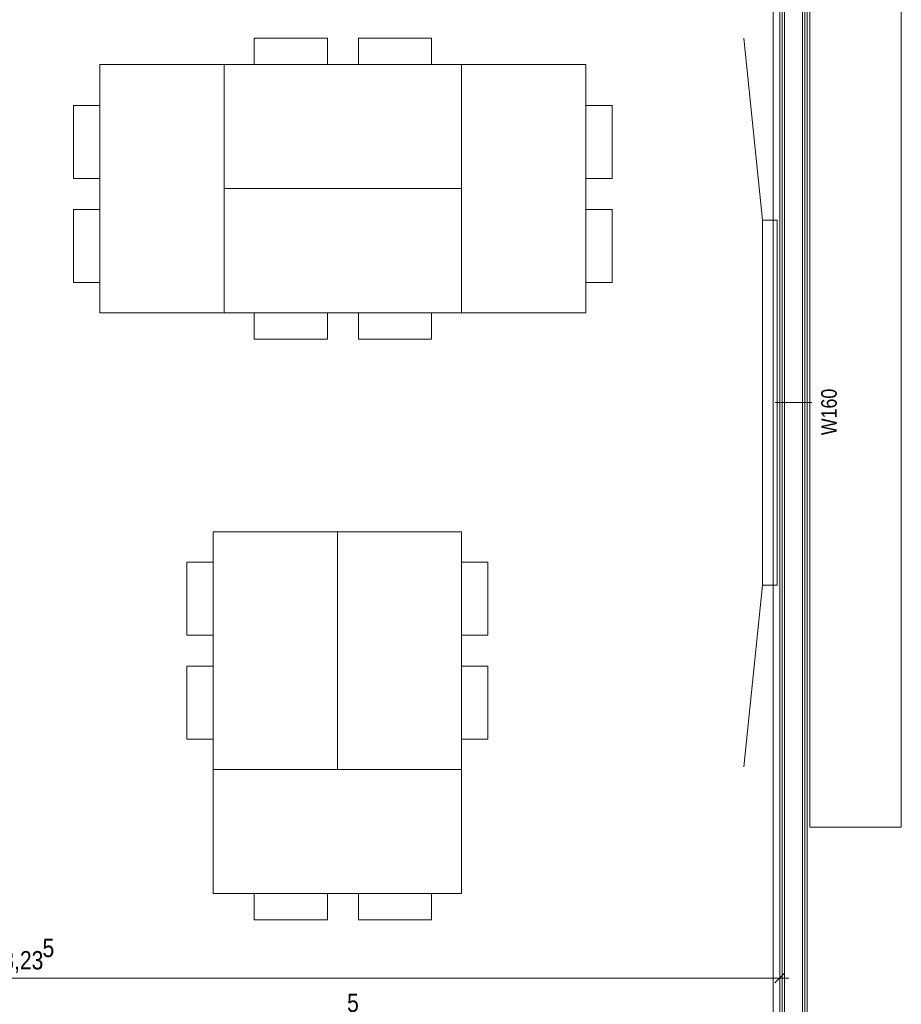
# Model space of a CAD drawing. Extents: x -620 to 300, y 62 to 1112.
# Tile 84 of 95: x -208 to -112, y 626 to 734. Entities that reach past the tile are written whole.
import ezdxf
from ezdxf.lldxf.tags import DXFTag

# ---------------------------------------------------------------- set-up
doc = ezdxf.new("R2010")
doc.units = 0
doc.layers.get('0').update_dxf_attribs({"lineweight": 13})
for name, color, linetype, lineweight, true_color in [('00 -Bauelemente -Dämmung innen', 7, 'Continuous', 9, 0xff7fe6), ('00 -Bauelemente -Gipskarton', 7, 'Continuous', 9, 0xff7fe6), ('30 -34 Innenwände- 2 nichttragend', 7, 'Continuous', 18, 0xff7fe6), ('60- 61 allgemeine Ausstattung- 1 Möbel', 7, 'Continuous', 9, 0x00cccc), ('70 -76 Bemaßung- 2 Allgemein', 9, 'Continuous', 5, 0x808080)]:
    doc.layers.add(name, color=color, linetype=linetype, lineweight=lineweight, true_color=true_color)
doc.layers.add('70 -71 Achsen- 1 Gebäudeachsen', color=7, linetype='STRICHPUNKT2-A06G9S5N8I', lineweight=18)
doc.layers.add('70 -75 Raumstempel- 3 Wandstempel', color=7, linetype='Continuous', lineweight=50)
doc.styles.get("Standard").update_dxf_attribs({"font": 'ARIALN.TTF'})
tags = doc.linetypes.add('STRICHPUNKT2-A06G9S5N8I', pattern=[12.7, 6.35, -3.175, 0, -3.175]).pattern_tags.tags
tags[10:11] = [DXFTag(74, 4), DXFTag(75, 0), DXFTag(340, '0'), DXFTag(46, 0.0), DXFTag(50, 0.0), DXFTag(44, 0.0), DXFTag(45, 0.0)]
tags[8:9] = [DXFTag(74, 4), DXFTag(75, 0), DXFTag(340, '0'), DXFTag(46, 0.0), DXFTag(50, 0.0), DXFTag(44, 0.0), DXFTag(45, 0.0)]
tags[6:7] = [DXFTag(74, 4), DXFTag(75, 0), DXFTag(340, '0'), DXFTag(46, 0.0), DXFTag(50, 0.0), DXFTag(44, 0.0), DXFTag(45, 0.0)]
tags[4:5] = [DXFTag(74, 4), DXFTag(75, 0), DXFTag(340, '0'), DXFTag(46, 0.0), DXFTag(50, 0.0), DXFTag(44, 0.0), DXFTag(45, 0.0)]

# ---------------------------------------------------------------- blocks, each defined once
blk = doc.blocks.new('Referenz-A06G9S5P8I')
at = {"layer": '00 -Bauelemente -Dämmung innen', "color": 0, "linetype": 'Continuous', "lineweight": -2, "ltscale": 0.13}
for p, q in [((-124.35, 770.47), (-124.35, 616.47)), ((-122.35, 770.47), (-122.35, 613.47))]:
    blk.add_line(p, q, dxfattribs=at)
at = {"layer": '00 -Bauelemente -Gipskarton', "color": 0, "linetype": 'Continuous', "lineweight": -2, "ltscale": 0.13}
for p, q in [((-124.85, 770.47), (-124.85, 616.97)), ((-124.6, 770.47), (-124.6, 616.72)), ((-124.35, 770.47), (-124.35, 616.47)), ((-122.35, 770.47), (-122.35, 613.47)), ((-122.1, 770.47), (-122.1, 613.47)), ((-121.85, 770.47), (-121.85, 613.47))]:
    blk.add_line(p, q, dxfattribs=at)
at = {"layer": '30 -34 Innenwände- 2 nichttragend', "color": 0, "linetype": 'Continuous', "lineweight": -2, "ltscale": 0.13}
for p, q in [((-124.85, 770.47), (-124.85, 616.97)), ((-121.85, 770.47), (-121.85, 613.47))]:
    blk.add_line(p, q, dxfattribs=at)
at = {"layer": '60- 61 allgemeine Ausstattung- 1 Möbel', "color": 0, "linetype": 'Continuous', "lineweight": -2, "ltscale": 0.13}
for p, q in [((-121.55, 645.47), (-121.55, 770.47)), ((-111.55, 770.47), (-111.55, 645.47)), ((-182.37, 729.01), (-182.37, 731.89)), ((-182.37, 731.89), (-174.37, 731.89)), ((-174.37, 731.89), (-174.37, 729.01)), ((-170.98, 729.01), (-170.98, 731.89)), ((-170.98, 731.89), (-162.98, 731.89)), ((-162.98, 731.89), (-162.98, 729.01)), ((-126.75, 711.97), (-128.8, 731.87)), ((-199.28, 701.81), (-199.28, 729.01)), ((-199.28, 729.01), (-185.68, 729.01)), ((-185.68, 729.01), (-185.68, 701.81)), ((-185.68, 715.41), (-185.68, 729.01)), ((-185.68, 729.01), (-159.68, 729.01)), ((-174.37, 729.01), (-182.37, 729.01)), ((-162.98, 729.01), (-170.98, 729.01)), ((-159.68, 701.81), (-159.68, 729.01)), ((-159.68, 729.01), (-146.08, 729.01)), ((-159.68, 729.01), (-159.68, 715.41)), ((-146.08, 729.01), (-146.08, 701.81)), ((-202.16, 724.5), (-199.28, 724.5)), ((-202.16, 716.5), (-202.16, 724.5)), ((-199.28, 724.5), (-199.28, 716.5)), ((-146.08, 716.5), (-146.08, 724.5)), ((-146.08, 724.5), (-143.2, 724.5)), ((-143.2, 724.5), (-143.2, 716.5)), ((-199.28, 716.5), (-202.16, 716.5)), ((-143.2, 716.5), (-146.08, 716.5)), ((-159.68, 715.41), (-185.68, 715.41)), ((-185.68, 701.81), (-185.68, 715.41)), ((-185.68, 715.41), (-159.68, 715.41)), ((-159.68, 715.41), (-159.68, 701.81)), ((-202.16, 713.11), (-199.28, 713.11)), ((-202.16, 705.11), (-202.16, 713.11)), ((-199.28, 713.11), (-199.28, 705.11)), ((-146.08, 705.11), (-146.08, 713.11)), ((-146.08, 713.11), (-143.2, 713.11)), ((-143.2, 713.11), (-143.2, 705.11)), ((-126.75, 711.97), (-125.15, 711.97)), ((-126.75, 671.97), (-126.75, 711.97)), ((-125.15, 711.97), (-125.15, 671.97)), ((-199.28, 705.11), (-202.16, 705.11)), ((-143.2, 705.11), (-146.08, 705.11)), ((-185.68, 701.81), (-199.28, 701.81)), ((-159.68, 701.81), (-185.68, 701.81)), ((-182.37, 698.93), (-182.37, 701.81)), ((-182.37, 701.81), (-174.37, 701.81)), ((-174.37, 701.81), (-174.37, 698.93)), ((-170.98, 698.93), (-170.98, 701.81)), ((-170.98, 701.81), (-162.98, 701.81)), ((-162.98, 701.81), (-162.98, 698.93)), ((-146.08, 701.81), (-159.68, 701.81)), ((-174.37, 698.93), (-182.37, 698.93)), ((-162.98, 698.93), (-170.98, 698.93)), ((-186.88, 651.81), (-186.88, 677.81)), ((-186.88, 677.81), (-173.28, 677.81)), ((-173.28, 651.81), (-173.28, 677.81)), ((-173.28, 677.81), (-159.68, 677.81)), ((-173.28, 677.81), (-173.28, 651.81)), ((-159.68, 677.81), (-159.68, 651.81)), ((-189.76, 674.5), (-186.88, 674.5)), ((-189.76, 666.5), (-189.76, 674.5)), ((-186.88, 674.5), (-186.88, 666.5)), ((-159.68, 666.5), (-159.68, 674.5)), ((-159.68, 674.5), (-156.8, 674.5)), ((-156.8, 674.5), (-156.8, 666.5)), ((-126.75, 671.97), (-128.8, 652.08)), ((-125.15, 671.97), (-126.75, 671.97)), ((-186.88, 666.5), (-189.76, 666.5)), ((-156.8, 666.5), (-159.68, 666.5)), ((-189.76, 663.11), (-186.88, 663.11)), ((-189.76, 655.11), (-189.76, 663.11)), ((-186.88, 663.11), (-186.88, 655.11)), ((-159.68, 655.11), (-159.68, 663.11)), ((-159.68, 663.11), (-156.8, 663.11)), ((-156.8, 663.11), (-156.8, 655.11)), ((-186.88, 655.11), (-189.76, 655.11)), ((-156.8, 655.11), (-159.68, 655.11)), ((-186.88, 651.81), (-159.68, 651.81)), ((-186.88, 638.21), (-186.88, 651.81)), ((-173.28, 651.81), (-186.88, 651.81)), ((-159.68, 651.81), (-173.28, 651.81)), ((-159.68, 651.81), (-159.68, 638.21)), ((-111.55, 645.47), (-121.55, 645.47)), ((-159.68, 638.21), (-186.88, 638.21)), ((-182.37, 635.33), (-182.37, 638.21)), ((-182.37, 638.21), (-174.37, 638.21)), ((-174.37, 638.21), (-174.37, 635.33)), ((-170.98, 635.33), (-170.98, 638.21)), ((-170.98, 638.21), (-162.98, 638.21)), ((-162.98, 638.21), (-162.98, 635.33)), ((-174.37, 635.33), (-182.37, 635.33)), ((-162.98, 635.33), (-170.98, 635.33))]:
    blk.add_line(p, q, dxfattribs=at)
at = {"layer": '70 -71 Achsen- 1 Gebäudeachsen', "color": 0, "linetype": 'STRICHPUNKT2-A06G9S5N8I', "lineweight": -2, "ltscale": 0.13}
blk.add_line((-125.58, 1084.39), (-125.58, 84.95), dxfattribs=at)
at = {"layer": '70 -75 Raumstempel- 3 Wandstempel', "color": 0, "linetype": 'Continuous', "lineweight": -2, "ltscale": 0.13}
blk.add_line((-121.35, 691.97), (-125.35, 691.97), dxfattribs=at)
at = {"layer": '70 -76 Bemaßung- 2 Allgemein', "color": 0, "linetype": 'Continuous', "lineweight": -2, "ltscale": 0.13}
for p, q in [((-124.85, 626.47), (-124.85, 629.97)), ((-288.49, 628.97), (-125.91, 628.97)), ((-123.85, 628.97), (-125.91, 628.97)), ((-124.32, 629.5), (-125.38, 628.44))]:
    blk.add_line(p, q, dxfattribs=at)
at = {"layer": '70 -75 Raumstempel- 3 Wandstempel', "color": 0, "linetype": 'ByBlock', "lineweight": -2, "ltscale": 0.13, "insert": (-120.32, 688.41), "char_height": 1.7, "attachment_point": 1, "rotation": 90}
blk.add_mtext('{\\fArial Narrow;W160}', dxfattribs=at)
at = {"layer": '70 -76 Bemaßung- 2 Allgemein', "color": 0, "linetype": 'Continuous', "lineweight": -2, "ltscale": 0.13, "char_height": 2.0138, "attachment_point": 1}
for s, insert in [('{\\fArial Narrow;5}', (-205.55, 633.27)), ('{\\fArial Narrow;8,23}', (-209.95, 631.92)), ('{\\fArial Narrow;5}', (-172.21, 627.27))]:
    blk.add_mtext(s, dxfattribs=dict(at, insert=insert))

msp = doc.modelspace()

# ---------------------------------------------------------------- block references
at = {"color": 8, "lineweight": 13, "ltscale": 0.13, "true_color": 0x808080}
msp.add_blockref('Referenz-A06G9S5P8I', (0, 0), dxfattribs=at)

doc.saveas('drawing.dxf')
